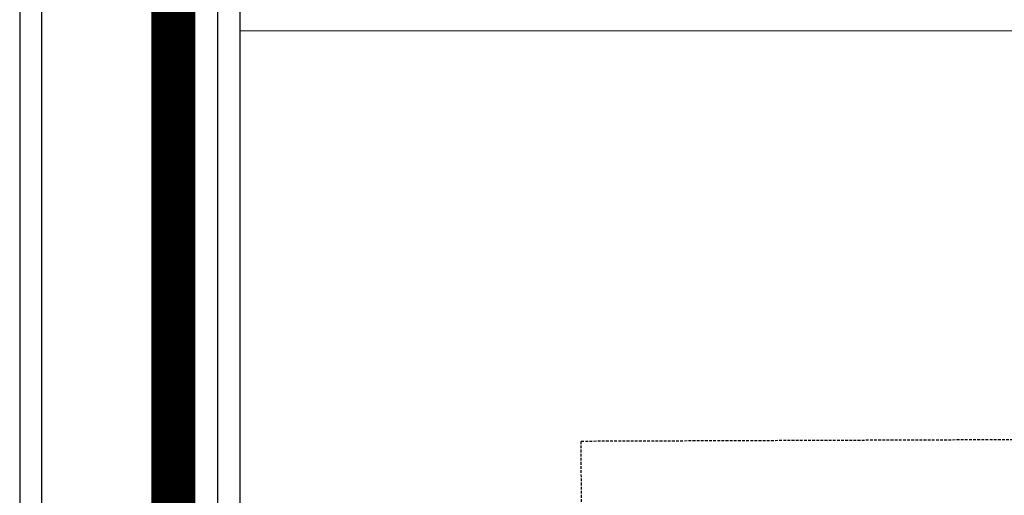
# Model space of a CAD drawing. Header units: millimetres. Extents: x 103872 to 294171, y 5570 to 32737.
# Tile 47 of 117: x 106813 to 107260, y 17601 to 17818. Entities that reach past the tile are written whole.
import ezdxf

# ---------------------------------------------------------------- set-up
doc = ezdxf.new("R2010")
doc.units = ezdxf.units.MM
doc.header["$LTSCALE"] = 2.5
doc.linetypes.add('11aa1PB-bd$0$11aa1PB-af$0$TRATTEGGIATA', pattern=[0.75, 0.5, -0.25])
doc.linetypes.add('AP0200000$0$AP0500G00$0$1', pattern=[0])
for name, color, linetype, lineweight in [('00-ABM RO WATER', 5, 'AP0200000$0$AP0500G00$0$1', 0), ('CKD Equipments', 252, 'Continuous', 0), ('Dimension', 40, 'Continuous', 0), ('FURNITURES', 30, 'Continuous', 15), ('WALL', 132, 'Continuous', 25)]:
    doc.layers.add(name, color=color, linetype=linetype, lineweight=lineweight)
doc.layers.add('FAINTEQUIP', color=253, linetype='Continuous')

# ---------------------------------------------------------------- blocks, each defined once
blk = doc.blocks.new('*U41')
at = {"color": 8}
for points in [[(0, 0), (7713.29, 0), (7713.29, -10), (0, -10)], [(0, -100), (7713.29, -100), (7713.29, -90), (0, -90)]]:
    blk.add_lwpolyline(points, close=True, dxfattribs=at)
blk = doc.blocks.new('G$C62143A14')
at = {"layer": 'FAINTEQUIP', "color": 8, "linetype": '11aa1PB-bd$0$11aa1PB-af$0$TRATTEGGIATA'}
blk.add_lwpolyline([(337, 429.45), (338.5, 25.45), (1.5, 24.2), (0, 428.19), (337, 429.45)], dxfattribs=at)
blk = doc.blocks.new('ARCH')
at = {"layer": 'FURNITURES', "color": 8}
blk.add_line((115720.83, 17812.61), (116308.31, 17812.61), dxfattribs=at)
at = {"layer": 'CKD Equipments', "color": 8, "ltscale": 0.25, "rotation": 90}
blk.add_blockref('G$C62143A14', (116305.46, 17289.14), dxfattribs=at)
at = {"layer": 'WALL', "color": 8, "xscale": -1, "rotation": 89.99999999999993}
blk.add_blockref('*U41', (115620.83, 21923.86), dxfattribs=at)

msp = doc.modelspace()

# ---------------------------------------------------------------- block references
at = {"layer": 'Dimension'}
msp.add_blockref('ARCH', (-8807.98, 0), dxfattribs=at)

# ---------------------------------------------------------------- next in the draw order: linework, layer by layer
at = {"layer": '00-ABM RO WATER', "ltscale": 10, "const_width": 20}
msp.add_lwpolyline([(108689.78, 19206.36), (108608.95, 19333.74), (106882.69, 19333.74), (106882.69, 15026.47), (107032.76, 15026.47), (107032.76, 14950.38)], dxfattribs=at)

doc.saveas('drawing.dxf')
